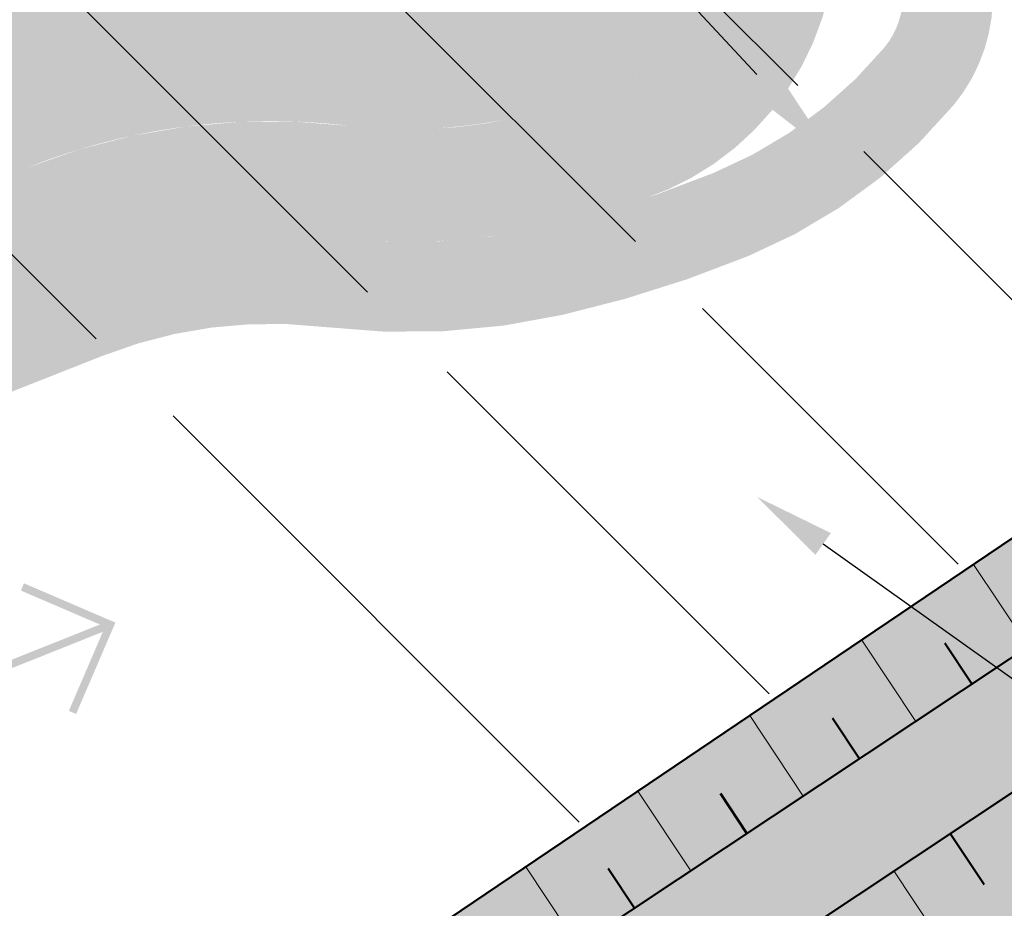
# Model space of a CAD drawing. Header units: metres. Extents: x -3 to 311477, y 0 to 754107.
# Tile 19 of 82: x 155184 to 155228, y 376390 to 376430. Entities that reach past the tile are written whole.
import ezdxf
from ezdxf import colors
from ezdxf.entities.mleader import LeaderData, LeaderLine
from ezdxf.enums import TextEntityAlignment as Align
from ezdxf.math import Vec2, Vec3

# ---------------------------------------------------------------- set-up
doc = ezdxf.new("R2010")
doc.units = ezdxf.units.M
doc.linetypes.add('ACAD_ISO05W100', pattern=[33, 24, -3, 0, -3, 0, -3])
doc.layers.add('Meest waarschijnlijk tracé', color=150, linetype='Continuous', lineweight=18, true_color=0x007fff)
doc.layers.add('Wandelpad', color=30, linetype='ACAD_ISO05W100', lineweight=13, true_color=0xff7f00)
for name, color, linetype, true_color in [('N-KLEUR_talud', 7, 'Continuous', 0xa57500), ('N-XX-GR-BEEK-BEGELEIDEND-BOS-G', 7, 'Continuous', 0x45a93d), ('Onderhoudspad hatch', 7, 'Continuous', 0x964b00)]:
    doc.layers.add(name, color=color, linetype=linetype, true_color=true_color)
for name, color, linetype, lineweight in [('N-WE-GW-TALUD-GD', 90, 'Continuous', 50), ('N-XX-GW-GROND_STEEN-WERK-A-2000', 7, 'Continuous', 18), ('N-XX-GW-TALUDARCERING-S', 90, 'Continuous', 25), ('N-XX-GW-TALUDARCERING_KORT-G', 90, 'Continuous', 50), ('N-XX-GW-TALUDARCERING_LANG-G', 90, 'Continuous', 18), ('X-XX-AL-TEKENBLAD_SCHAALBALK-S', 7, 'Continuous', 25), ('X-XX-AL-VERWIJZING-S @ 2', 7, 'Continuous', 25)]:
    doc.layers.add(name, color=color, linetype=linetype, lineweight=lineweight)
doc.styles.add('NLCS-ISO', font='NLCS-ISO.ttf')
pattern_1 = [(135, (0, 0), (-7.071067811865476, -7.071067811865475), [])]

# ---------------------------------------------------------------- blocks, each defined once
blk = doc.blocks.new('SAL-VERWIJZING_AANZICHT_BOVEN-SO')
at = {"linetype": 'Continuous', "const_width": 0.35, "flags": 128}
for points in [[(2.999999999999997, 7.000000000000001), (-3.613266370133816e-15, 10), (-3.000000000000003, 6.999999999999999)], [(-3.613266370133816e-15, 10), (0, 0)]]:
    blk.add_lwpolyline(points, dxfattribs=at)
at = {"lineweight": 50, "style": 'NLCS-ISO'}
blk.add_attdef('...', text='', height=5, dxfattribs=at).set_placement((-0.01520167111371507, -0.8965206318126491), align=Align.TOP_CENTER)
blk = doc.blocks.new('*U27')
at = {"layer": 'N-XX-GW-TALUDARCERING_KORT-G'}
for p, q in [((155226.2505220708, 376400.2259354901), (155225.0445974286, 376402.0410544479)), ((155221.2529470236, 376396.905657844), (155220.0595316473, 376398.7019482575)), ((155216.2553719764, 376393.5853801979), (155215.0744658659, 376395.362842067)), ((155211.2577969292, 376390.2651025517), (155210.0894000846, 376392.0237358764))]:
    blk.add_line(p, q, dxfattribs=at)
at = {"layer": 'N-XX-GW-TALUDARCERING_LANG-G'}
for p, q in [((155228.7493095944, 376401.8860743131), (155226.3249510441, 376405.5351407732)), ((155223.7517345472, 376398.565796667), (155221.3523945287, 376402.1772060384)), ((155218.7541595, 376395.2455190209), (155216.3798380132, 376398.8192713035)), ((155213.7565844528, 376391.9252413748), (155211.4072814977, 376395.4613365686)), ((155208.7590094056, 376388.6049637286), (155206.4347249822, 376392.1034018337))]:
    blk.add_line(p, q, dxfattribs=at)
blk = doc.blocks.new('*U28')
at = {"layer": 'N-XX-GW-TALUDARCERING_KORT-G'}
blk.add_line((155225.2851109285, 376393.5816264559), (155226.7882655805, 376391.3191264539), dxfattribs=at)
at = {"layer": 'N-XX-GW-TALUDARCERING_LANG-G'}
blk.add_line((155222.7863234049, 376391.9214876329), (155225.7946063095, 376387.3935170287), dxfattribs=at)

msp = doc.modelspace()

# ---------------------------------------------------------------- hatches: boundary and pattern name
at = {"layer": 'N-KLEUR_talud'}
h = msp.add_hatch(color=256, dxfattribs=at)
h.dxf.hatch_style = 1
edge = h.paths.add_edge_path()
edge.add_line((155678.8771100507, 377006.8022137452), (155680.0307593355, 377006.9643198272))
edge.add_arc((155680.1699082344, 377005.9740483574), 0.9999999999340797, 14.194605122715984, 97.99859969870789, ccw=False)
edge.add_line((155681.1393766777, 377006.2192644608), (155690.554282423, 376956.8090728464))
edge.add_line((155690.554282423, 376956.8090728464), (155696.311350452, 376886.1581083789))
edge.add_arc((155742.159387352, 376889.89408381), 46.00000000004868, 184.6585141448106, 256.605943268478)
edge.add_line((155731.5036255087, 376845.1452878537), (155739.7710216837, 376843.1766224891))
edge.add_arc((155738.1494927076, 376836.3670231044), 6.999999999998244, -19.176685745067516, 76.60594326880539, ccw=False)
edge.add_line((155744.761063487, 376834.0676467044), (155696.642994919, 376695.7101267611))
edge.add_arc((155692.65442192, 376696.7931907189), 4.133006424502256, 313.34904811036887, 344.80812501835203, ccw=False)
edge.add_line((155695.4914874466, 376693.7877288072), (155661.9274777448, 376660.807904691))
edge.add_arc((155451.1918649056, 376878.1575387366), 302.738107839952, 302.42176025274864, 314.1148366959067, ccw=False)
edge.add_arc((155623.3907087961, 376606.4980496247), 18.90251191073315, 121.53574325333, 135.922123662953)
edge.add_line((155609.8112395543, 376619.6473070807), (155601.3636035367, 376611.6669546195))
edge.add_arc((155618.3262962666, 376596.7791274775), 22.5694559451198, 138.7272013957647, 161.9893209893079)
edge.add_arc((155413.485087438, 376661.9305525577), 192.383681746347, 312.7432122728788, 342.39936066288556, ccw=False)
edge.add_line((155544.0585369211, 376520.643414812), (155492.3294542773, 376467.9552593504))
edge.add_arc((155096.6999878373, 376880.1992206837), 571.3735716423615, 308.5135574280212, 313.8218373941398, ccw=False)
edge.add_arc((155373.5493513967, 376530.5538468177), 125.4005444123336, 273.6379186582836, 309.0163028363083, ccw=False)
edge.add_arc((155370.2357413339, 376605.9787292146), 200.8891375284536, 242.1821668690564, 273.21613018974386, ccw=False)
edge.add_arc((155268.2279784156, 376414.7349594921), 15.88666606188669, 58.67035883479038, 129.0237074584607)
edge.add_line((155258.2250678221, 376427.0770799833), (155199.0966051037, 376387.1480177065))
edge.add_arc((155242.6912690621, 376334.3626160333), 68.4601588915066, 129.5527846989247, 162.229872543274)
edge.add_line((155177.4974371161, 376355.2565776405), (155153.4365502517, 376273.8441122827))
edge.add_arc((154965.6864591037, 376329.997300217), 195.967541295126, 301.7526252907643, 343.34887825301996, ccw=False)
edge.add_line((155068.8149433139, 376163.3605906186), (155066.5597224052, 376159.446050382))
edge.add_line((155066.5597224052, 376159.446050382), (155069.2360377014, 376155.2214618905))
edge.add_line((155069.2360377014, 376155.2214618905), (155074.1061068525, 376155.0084399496))
edge.add_arc((154959.0471248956, 376336.6301090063), 214.9999999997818, 302.3546309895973, 342.2544231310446)
edge.add_line((155163.8172812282, 376271.1000924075), (155184.8118277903, 376336.7044795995))
edge.add_arc((155327.6747275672, 376290.9858633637), 150.0000000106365, 150.3212814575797, 162.2544231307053, ccw=False)
edge.add_arc((155219.0727921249, 376352.8778630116), 25.00000000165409, 123.6672926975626, 150.3212814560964, ccw=False)
edge.add_line((155205.2135567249, 376373.6846310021), (155267.6507643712, 376415.2735966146))
edge.add_arc((155268.4823184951, 376414.0251905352), 1.49999999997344, 64.08793020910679, 123.66729269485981, ccw=False)
edge.add_arc((155369.6457991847, 376622.2515101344), 229.9999999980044, 244.0879302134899, 270.6835686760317)
edge.add_arc((155370.6002184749, 376542.2572030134), 149.9999994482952, 270.6835686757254, 308.9849282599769)
edge.add_arc((155213.3212327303, 376736.5850726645), 400.0000000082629, 308.9849283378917, 314.1073559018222)
edge.add_line((155491.7232276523, 376449.3702937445), (155552.1620250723, 376507.9546111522))
edge.add_arc((155360.7606535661, 376705.4147716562), 275.0000000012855, 314.107355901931, 337.0479878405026)
edge.add_arc((155615.3706423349, 376597.5908243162), 1.500000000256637, 134.8590385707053, 157.0479878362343, ccw=False)
edge.add_line((155614.31259485, 376598.6540907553), (155623.1547284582, 376607.4528234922))
edge.add_arc((155624.2127759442, 376606.3895570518), 1.50000000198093, 123.5967084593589, 134.859038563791, ccw=False)
edge.add_arc((155429.7124659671, 376899.1725473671), 349.9999999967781, 303.596708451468, 314.2512896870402)
edge.add_line((155673.9447700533, 376648.4723646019), (155707.6496021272, 376681.3076370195))
edge.add_arc((155691.948954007, 376697.4240773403), 22.50000000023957, 314.2512896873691, 339.9411792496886)
edge.add_line((155713.084126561, 376689.7069223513), (155765.2685410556, 376832.6257320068))
edge.add_arc((155776.3527648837, 376828.5785129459), 11.80000000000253, 85.23463052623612, 159.9411792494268, ccw=False)
edge.add_line((155777.3330561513, 376840.3377233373), (155814.3700082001, 376837.2501860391))
edge.add_line((155814.3700082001, 376837.2501860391), (155815.1336763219, 376842.1915230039))
edge.add_line((155815.1336763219, 376842.1915230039), (155775.4716642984, 376857.3909752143))
edge.add_line((155775.4716642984, 376857.3909752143), (155737.0020738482, 376866.3478288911))
edge.add_arc((155742.1724118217, 376888.7591564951), 22.99999999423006, 181.3286841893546, 257.0090408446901, ccw=False)
edge.add_arc((154973.3791759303, 376870.927710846), 746.0000000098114, 1.328684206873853, 6.728910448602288)
edge.add_line((155714.2404691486, 376958.3379174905), (155707.0028552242, 377019.6816462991))
edge.add_arc((155682.1750638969, 377016.7523498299), 25.0000000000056, 6.728910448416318, 97.96179206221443)
edge.add_line((155678.7122462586, 377041.5113662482), (155674.0907466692, 377040.8649992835))
edge.add_line((155674.0907466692, 377040.8649992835), (155678.8771100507, 377006.8022137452))
at = {"layer": 'N-XX-GR-BEEK-BEGELEIDEND-BOS-G'}
h = msp.add_hatch(color=256, dxfattribs=at)
h.dxf.hatch_style = 1
edge = h.paths.add_edge_path(flags=17)
edge.add_arc((154904.1109228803, 376102.1879825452), 9.597595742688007, 237.1099295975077, 297.3173460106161, ccw=False)
edge.add_arc((154908.3638393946, 376108.7644893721), 17.42943721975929, 215.6781270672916, 237.1099295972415, ccw=False)
edge.add_arc((154890.6254118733, 376096.0284016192), 4.407681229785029, 35.67812706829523, 88.3553815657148)
edge.add_arc((154890.2660216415, 376141.8758540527), 41.44443523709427, 258.3437979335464, 270.671746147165, ccw=False)
edge.add_arc((154880.1088322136, 376090.9112385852), 10.5270998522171, 80.2441988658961, 155.9837095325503)
edge.add_arc((154839.7063328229, 376110.1062751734), 34.20741559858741, 316.9733342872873, 334.158293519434, ccw=False)
edge.add_arc((154854.9109099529, 376095.9145421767), 13.40875095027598, 272.1255065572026, 316.9733342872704, ccw=False)
edge.add_arc((154855.5882867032, 376077.6633523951), 4.855004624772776, 92.12550655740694, 173.7369162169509)
edge.add_arc((154811.6053448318, 376082.4904323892), 39.39202778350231, 333.7976589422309, 353.7369162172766, ccw=False)
edge.add_arc((154819.0032733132, 376078.8498248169), 31.14682497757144, 323.22154768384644, 333.79765894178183, ccw=False)
edge.add_line((154843.950528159, 376060.201522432), (154908.5154376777, 376093.6607266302))
edge = h.paths.add_edge_path()
edge.add_arc((155051.3823263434, 376202.2835270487), 10.01038861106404, 230.0437084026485, 286.4384716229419, ccw=False)
edge.add_arc((155463.0389313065, 376693.6375070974), 651.0173262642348, 229.2027619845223, 230.043708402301, ccw=False)
edge.add_arc((154952.656633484, 376102.2962961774), 130.119356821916, 49.20276198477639, 54.97613268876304)
edge.add_arc((155018.9434774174, 376196.8798384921), 14.62047303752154, 54.97613268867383, 114.2540012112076)
edge.add_arc((155020.0857612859, 376194.3445351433), 17.40122392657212, 114.2540012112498, 151.6801925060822)
edge.add_arc((155009.907086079, 376199.8297269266), 5.838665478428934, 151.6801925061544, 220.3471388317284)
edge.add_arc((154999.3720344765, 376190.8804418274), 7.984395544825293, -38.00674009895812, 40.34713883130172, ccw=False)
edge.add_arc((154962.0932182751, 376220.0129079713), 55.29624100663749, 312.00238699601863, 321.9932599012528, ccw=False)
edge.add_arc((155037.6216808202, 376136.1370796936), 57.5740527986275, 132.0023869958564, 142.80662583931)
edge.add_arc((155022.8625683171, 376147.3371659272), 39.04641577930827, 142.8066258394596, 158.2889268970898)
edge.add_arc((155028.4183682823, 376145.1250007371), 45.02643150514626, 158.2889268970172, 167.9820113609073)
edge.add_arc((154964.8940323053, 376158.6483618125), 19.92141338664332, 324.60384196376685, 347.9820113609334, ccw=False)
edge.add_arc((154989.5148522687, 376141.15374043), 10.28200617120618, 144.603841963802, 193.5135074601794)
edge.add_line((154979.5175048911, 376138.7510968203), (155027.1040376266, 376157.3691786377))
edge.add_line((155027.1040376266, 376157.3691786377), (155054.2151214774, 376192.6823212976))
edge = h.paths.add_edge_path()
edge.add_line((155111.4569899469, 376234.6687796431), (155123.1372748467, 376253.2314753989))
edge.add_arc((155111.7257020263, 376262.246170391), 14.54265175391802, 314.91492457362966, 321.69264800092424, ccw=False)
edge.add_arc((155104.6311003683, 376269.3618721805), 24.59086476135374, 299.472293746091, 314.9149245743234, ccw=False)
edge.add_arc((155112.1908862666, 376255.9849069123), 9.225528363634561, 252.7926465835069, 299.47229374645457, ccw=False)
edge.add_arc((155107.87107713, 376242.0361959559), 5.376775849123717, 72.79264658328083, 150.9010366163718)
edge.add_arc((155031.5756144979, 376284.4998977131), 81.93968070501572, 323.4572282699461, 330.9010366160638, ccw=False)
edge.add_arc((155087.5070262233, 376243.0481795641), 12.32238576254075, 267.5812292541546, 323.4572282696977, ccw=False)
edge.add_arc((155086.8016648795, 376226.3495250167), 4.391159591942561, 87.58122925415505, 143.8631932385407)
edge.add_arc((155093.9539161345, 376221.1269726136), 13.24721693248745, 143.8631932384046, 176.7993242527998)
edge.add_arc((155092.9241623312, 376221.1845569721), 12.21585431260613, 176.7993242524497, 216.1199074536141)
edge.add_arc((155061.5145169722, 376198.2635289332), 26.66780996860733, 12.370874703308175, 36.11990745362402, ccw=False)
edge.add_arc((155081.0079562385, 376202.5390525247), 6.710999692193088, -35.563268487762, 12.370874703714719, ccw=False)
edge.add_line((155086.4671785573, 376198.6359244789), (155099.2283936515, 376216.4626223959))
edge.add_line((155099.2283936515, 376216.4626223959), (155111.4569899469, 376234.6687796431))
edge = h.paths.add_edge_path()
edge.add_arc((155293.5941444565, 376492.4331864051), 4.861909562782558, 341.6479676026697, 404.5563958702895)
edge.add_arc((155287.0783221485, 376486.0174865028), 14.00615067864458, 44.55639587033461, 72.73906829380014)
edge.add_arc((155302.5070353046, 376535.6726084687), 37.99073698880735, 234.1685740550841, 252.7390682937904, ccw=False)
edge.add_arc((155279.2186539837, 376503.4197728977), 1.791094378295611, 54.16857405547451, 182.5780344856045)
edge.add_arc((155271.0221197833, 376503.0507191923), 6.413744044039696, -100.25193394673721, 2.5780344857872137, ccw=False)
edge.add_arc((155268.7430830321, 376490.4499098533), 6.391505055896, 79.74806605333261, 114.9446813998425)
edge.add_arc((155229.1828549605, 376575.5013872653), 87.41022976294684, 286.6660592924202, 294.944681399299, ccw=False)
edge.add_arc((155261.6137587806, 376467.1704449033), 25.67096494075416, 106.6660592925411, 153.0082858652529)
edge.add_arc((156213.5553467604, 375982.3053724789), 1093.981278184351, 153.0082858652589, 153.823773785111)
edge.add_arc((156045.4547934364, 376064.9344786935), 906.6703996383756, 153.8237737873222, 153.8630829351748)
edge.add_line((155231.4969494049, 376464.3388373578), (155236.0809737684, 376464.6841029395))
edge.add_line((155236.0809737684, 376464.6841029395), (155240.6737978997, 376464.8802003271))
edge.add_line((155240.6737978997, 376464.8802003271), (155245.270569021, 376464.9269223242))
edge.add_line((155245.270569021, 376464.9269223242), (155249.8664301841, 376464.8242195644))
edge.add_line((155249.8664301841, 376464.8242195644), (155254.4565254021, 376464.5722005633))
edge.add_line((155254.4565254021, 376464.5722005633), (155259.0360047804, 376464.1711316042))
edge.add_line((155259.0360047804, 376464.1711316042), (155263.6000296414, 376463.6214364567))
edge.add_line((155263.6000296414, 376463.6214364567), (155268.1437776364, 376462.9236959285))
edge.add_line((155268.1437776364, 376462.9236959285), (155272.6624478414, 376462.0786472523))
edge.add_line((155272.6624478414, 376462.0786472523), (155277.1512658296, 376461.0871833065))
edge.add_line((155277.1512658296, 376461.0871833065), (155281.605488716, 376459.9503516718))
edge.add_line((155281.605488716, 376459.9503516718), (155286.0204101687, 376458.6693535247))
edge.add_arc((155294.5421812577, 376459.9125171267), 8.611970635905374, 181.1674268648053, 188.2998133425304, ccw=False)
edge.add_arc((155303.2339477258, 376460.0896402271), 17.30554164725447, 145.0326663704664, 181.1674268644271, ccw=False)
edge.add_arc((155250.4987966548, 376496.9704010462), 47.04651097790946, 325.0326663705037, 339.823565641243)
edge.add_arc((154977.4176470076, 376597.3171976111), 337.9808573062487, 339.8235656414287, 341.6479676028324)
edge = h.paths.add_edge_path(flags=17)
edge.add_line((155568.0746086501, 376575.2736937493), (155554.3290078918, 376584.2874904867))
edge.add_arc((155558.4985977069, 376595.0829531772), 11.57270469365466, 228.1301586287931, 248.881674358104, ccw=False)
edge.add_arc((155542.8040513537, 376576.7659020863), 12.55405392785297, 50.58811952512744, 209.5996564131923)
edge.add_arc((155516.7828623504, 376561.6086890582), 17.5610506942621, 1.6241998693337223, 30.66447380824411, ccw=False)
edge.add_line((155534.3368575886, 376562.1064366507), (155550.9186548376, 376551.2125865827))
edge.add_line((155550.9186548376, 376551.2125865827), (155568.0746086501, 376575.2736937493))
edge = h.paths.add_edge_path()
edge.add_line((155747.7007093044, 377246.6623197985), (155745.9878774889, 377239.4292432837))
edge.add_arc((155716.814357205, 377248.5053262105), 30.55273419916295, 305.9069966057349, 342.71872256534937, ccw=False)
edge.add_arc((155681.8039779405, 377304.5655077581), 96.59820540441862, 295.87758835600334, 303.2248522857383, ccw=False)
edge.add_arc((155728.0785954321, 377207.763361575), 10.71165414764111, 112.587851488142, 139.8735109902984)
edge.add_arc((155727.0662832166, 377208.6166078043), 9.387718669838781, 139.8735109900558, 203.1734579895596)
edge.add_arc((155713.6207024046, 377202.8611958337), 5.237889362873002, -67.39223356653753, 23.173457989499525, ccw=False)
edge.add_arc((155706.2837996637, 377218.40570792), 22.42257391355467, 272.3254749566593, 294.646007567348, ccw=False)
edge.add_arc((155706.9048528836, 377189.4167188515), 6.591209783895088, 87.48902117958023, 238.8635105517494)
edge.add_arc((155699.3656736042, 377177.54067955), 7.478811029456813, -118.37699607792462, 56.47083777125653, ccw=False)
edge.add_line((155695.8112116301, 377170.960526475), (155712.1692229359, 377160.6611481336))
edge.add_line((155712.1692229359, 377160.6611481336), (155734.398, 377191.887))
edge.add_arc((155602.3882165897, 377261.3662368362), 149.1775695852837, 332.2413222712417, 353.6750322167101)
edge.add_line((155750.6577485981, 377244.9317260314), (155747.7007093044, 377246.6623197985))
edge = h.paths.add_edge_path()
edge.add_arc((155009.9070860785, 376199.8297269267), 14.83866547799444, 166.583706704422, 193.1943192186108)
edge.add_arc((154983.2901195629, 376193.5895567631), 12.50000000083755, -46.62012388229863, 13.194324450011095, ccw=False)
edge.add_arc((155037.6216816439, 376136.1370804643), 66.57405280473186, 133.4046889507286, 142.8134930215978)
edge.add_arc((155022.8625683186, 376147.3371659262), 48.04641578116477, 142.8161398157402, 158.2889268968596)
edge.add_arc((155028.4183682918, 376145.1250007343), 54.02643151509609, 158.2889268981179, 167.9820113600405)
edge.add_arc((154964.894032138, 376158.6483610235), 10.92141338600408, 324.59370063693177, 347.98201559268, ccw=False)
edge.add_arc((154989.5202787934, 376141.1505204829), 19.28829477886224, 144.6111262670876, 154.0026220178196)
edge.add_arc((154989.5148481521, 376141.1537408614), 19.28200206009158, 154.0041496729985, 180.6887084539)
edge.add_arc((154962.7347808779, 376140.8318229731), 7.499999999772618, -60.09601325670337, 0.688707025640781, ccw=False)
edge.add_arc((154962.162003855, 376140.5309387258), 7.55245528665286, 221.6828016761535, 304.8147718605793, ccw=False)
edge.add_arc((154973.1415763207, 376152.8916996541), 24.04996405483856, 219.3959877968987, 226.2857145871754, ccw=False)
edge.add_arc((154941.4215169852, 376126.8402688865), 16.99682886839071, 39.39598779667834, 61.614904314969)
edge.add_arc((154941.421516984, 376126.8402688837), 16.9968288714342, 61.61490431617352, 84.84837112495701)
edge.add_arc((154935.248805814, 376058.373188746), 85.74159904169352, 84.84837421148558, 88.52364324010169)
edge.add_arc((154937.0750176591, 376129.1259091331), 14.96531452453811, 88.53398706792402, 134.8381097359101)
edge.add_arc((154914.6326824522, 376151.6839702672), 16.85487701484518, 293.13421389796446, 314.86556924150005, ccw=False)
edge.add_arc((154926.1382990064, 376124.7646351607), 12.42019495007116, 113.1534859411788, 176.8240908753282)
edge.add_arc((154926.1383062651, 376124.764636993), 12.42020209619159, 176.8241011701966, 199.4289745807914)
edge.add_arc((154896.3332656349, 376114.4157729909), 19.13062959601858, -14.007493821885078, 18.965502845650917, ccw=False)
edge.add_arc((154907.6180477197, 376111.6005930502), 7.499999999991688, 296.0576997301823, 345.9925061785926, ccw=False)
edge.add_arc((155818.6769811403, 374248.4174695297), 2066.500899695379, 116.0576997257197, 116.1196364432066)
edge.add_arc((154905.6044801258, 376110.6146502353), 7.499999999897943, 224.2387843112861, 296.11963643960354, ccw=False)
edge.add_arc((154890.625411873, 376096.0284016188), 13.40768123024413, 44.23878431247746, 79.4947672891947)
edge.add_arc((154890.6254127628, 376096.0284014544), 13.40768122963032, 79.49477115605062, 91.5112015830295)
edge.add_arc((154890.2660198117, 376141.8758540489), 32.44443523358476, 258.1361618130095, 270.0102433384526, ccw=False)
edge.add_arc((154880.108831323, 376090.9112387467), 19.52709985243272, 79.71324149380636, 155.4677077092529)
edge.add_arc((154839.7063361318, 376110.1062819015), 25.20741558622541, 328.89535224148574, 333.9062163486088, ccw=False)
edge.add_arc((154850.5852595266, 376103.5391323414), 12.49999999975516, 280.9429887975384, 328.9085379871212, ccw=False)
edge.add_arc((154855.5882867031, 376077.6633523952), 13.85500462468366, 100.9429887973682, 173.7369162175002)
edge.add_arc((154811.6053448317, 376082.4904323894), 30.39202778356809, 333.79765894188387, 353.73691621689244, ccw=False)
edge.add_arc((154819.0032730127, 376078.84982421), 22.14682497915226, 307.02976146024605, 333.7976606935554, ccw=False)
edge.add_arc((154851.3603678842, 376035.968232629), 31.57293412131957, 127.0421649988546, 156.2503468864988)
edge.add_arc((154835.7874851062, 376042.8203525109), 14.55922715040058, 156.2503468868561, 188.4378475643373)
edge.add_arc((154835.7874850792, 376042.8203525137), 14.55922712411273, 188.437847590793, 193.6553873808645)
edge.add_arc((154812.4083344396, 376037.1404119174), 9.499999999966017, -50.12871973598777, 13.65538737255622, ccw=False)
edge.add_line((154818.4984520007, 376029.8492893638), (154786.421, 376062.803))
edge.add_line((154786.421, 376062.803), (154794.895, 376066.295))
edge.add_line((154794.895, 376066.295), (154873.073, 376132.217))
edge.add_line((154873.073, 376132.217), (154887.98, 376142.155))
edge.add_line((154887.98, 376142.155), (154912.162, 376155.074))
edge.add_line((154912.162, 376155.074), (154938.994, 376171.968))
edge.add_line((154938.994, 376171.968), (154995.473368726, 376203.2726612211))
edge = h.paths.add_edge_path()
edge.add_arc((155121.8674524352, 376352.4317962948), 21.73201315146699, 195.6669953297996, 210.3761613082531)
edge.add_arc((155243.8356767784, 376423.9219287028), 163.1077068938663, 210.3761606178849, 213.8776521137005)
edge.add_arc((155071.4484493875, 376308.1756554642), 44.53274192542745, 18.71543681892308, 33.88239292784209, ccw=False)
edge.add_arc((155132.0075295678, 376328.6919602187), 19.40723737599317, 198.7154368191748, 221.722444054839)
edge.add_arc((155108.1926844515, 376307.4569667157), 12.50000000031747, -16.332214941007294, 41.72244542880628, ccw=False)
edge.add_arc((154262.3872962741, 376647.1673185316), 923.9189452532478, 337.94326609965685, 338.19254253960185, ccw=False)
edge.add_arc((155173.6088960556, 376277.9599023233), 59.25902444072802, 157.9432662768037, 170.1815617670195)
edge.add_arc((155152.8031853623, 376281.5616111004), 38.14386633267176, 170.1831054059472, 194.163429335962)
edge.add_arc((155067.9975743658, 376260.1600922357), 49.3205073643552, 13.26736125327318, 14.163414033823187, ccw=False)
edge.add_arc((155067.9976018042, 376260.1600817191), 49.32048307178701, 2.773318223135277, 13.267380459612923, ccw=False)
edge.add_arc((155111.7251508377, 376262.2465145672), 5.543288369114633, -43.551377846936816, 3.1015143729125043, ccw=False)
edge.add_arc((155110.4674272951, 376263.7583571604), 7.500000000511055, 263.18403424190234, 314.69784341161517, ccw=False)
edge.add_arc((155107.8707905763, 376242.0307083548), 14.38225867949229, 83.18549526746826, 98.48663353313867)
edge.add_arc((155107.8506922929, 376242.0658305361), 14.34456252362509, 98.4279382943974, 150.972559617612)
edge.add_arc((155032.3068436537, 376284.0282689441), 72.07140564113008, 323.4123290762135, 330.94441371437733, ccw=False)
edge.add_arc((155087.5070262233, 376243.0481795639), 3.322385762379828, 267.58122925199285, 323.4572283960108, ccw=False)
edge.add_arc((155086.8016648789, 376226.3495250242), 13.3911595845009, 87.58122925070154, 98.83828671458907)
edge.add_arc((155086.8016645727, 376226.3495249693), 13.39115959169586, 98.83828538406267, 143.8467528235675)
edge.add_arc((155093.9539162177, 376221.1269727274), 22.24721693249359, 143.8532982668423, 176.8209180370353)
edge.add_arc((155092.9241622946, 376221.1845569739), 21.21585427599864, 176.8219674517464, 179.4894406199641)
edge.add_arc((155092.924162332, 376221.1845569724), 21.21585431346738, 179.4894406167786, 199.0289068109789)
edge.add_arc((155065.7775088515, 376211.8218920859), 7.500000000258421, -83.1771017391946, 19.028906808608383, ccw=False)
edge.add_arc((155076.448893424, 376122.6321626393), 82.32586647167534, 96.82289825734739, 100.1733303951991)
edge.add_arc((155075.9004247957, 376119.1842216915), 85.63043145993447, 99.40460989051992, 104.2629664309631)
edge.add_arc((155052.9556354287, 376209.4439242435), 7.499999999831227, 229.7439891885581, 284.26296643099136, ccw=False)
edge.add_arc((155504.3593100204, 376742.5357959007), 706.0357693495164, 229.1826711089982, 229.7432411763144, ccw=False)
edge.add_arc((154952.6566340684, 376102.2962957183), 139.1193567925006, 49.58014542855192, 54.97695449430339)
edge.add_arc((155018.943477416, 376196.8798384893), 23.62047304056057, 54.98097114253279, 75.11153259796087)
edge.add_line((155025.0124809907, 376219.7073206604), (155035.392, 376226.627))
edge.add_line((155035.392, 376226.627), (155045.33, 376234.577))
edge.add_line((155045.33, 376234.577), (155056.924, 376245.177))
edge.add_line((155056.924, 376245.177), (155063.88, 376256.772))
edge.add_line((155063.88, 376256.772), (155070.837, 376267.703))
edge.add_line((155070.837, 376267.703), (155077.793, 376278.966))
edge.add_line((155077.793, 376278.966), (155100.9428386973, 376346.5631562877))
edge = h.paths.add_edge_path()
edge.add_arc((155133.2909895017, 376402.0375514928), 14.97447687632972, 135.2879483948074, 143.2732387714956)
edge.add_arc((155205.5032002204, 376348.1597429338), 105.071211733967, 143.273238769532, 148.1608218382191)
edge.add_arc((155159.7039768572, 376376.5998389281), 51.16010044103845, 148.1608216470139, 170.6149658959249)
edge.add_arc((155062.9631333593, 376392.5857496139), 46.89264125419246, 349.46593814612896, 350.61915086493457, ccw=False)
edge.add_line((155109.0654646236, 376384.0128355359), (155107.754, 376386.098))
edge.add_line((155107.754, 376386.098), (155099.499, 376400.988))
edge.add_line((155099.499, 376400.988), (155099.106, 376402.526))
edge.add_line((155099.106, 376402.526), (155099.332, 376403.808))
edge.add_line((155099.332, 376403.808), (155112.844, 376412.542))
edge.add_line((155112.844, 376412.542), (155122.6493549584, 376412.5727578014))
edge = h.paths.add_edge_path()
edge.add_arc((155258.4154583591, 376471.1405226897), 30.09813336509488, 140.7254622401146, 157.1592805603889)
edge.add_arc((156213.5553469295, 375982.3053723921), 1102.981278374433, 153.0130970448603, 153.8237737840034)
edge.add_arc((156045.4547935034, 376064.9344786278), 915.67039972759, 153.8237737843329, 155.0250014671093)
edge.add_arc((155233.6023177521, 376443.0763028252), 20.072453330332, 155.0249986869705, 190.1050608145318)
edge.add_arc((155233.6023890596, 376443.0763261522), 20.07252762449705, 190.1050906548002, 200.0539682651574)
edge.add_arc((155207.7015829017, 376433.6215643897), 7.500000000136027, -71.69078008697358, 20.053977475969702, ccw=False)
edge.add_arc((155200.3276157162, 376453.7836598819), 28.96556159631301, 273.2060033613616, 289.6283768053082, ccw=False)
edge.add_arc((155201.2253218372, 376446.7864976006), 21.934958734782, 263.0974405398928, 271.8868485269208, ccw=False)
edge.add_arc((155195.0839892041, 376396.0225340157), 29.19913925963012, 83.10539402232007, 111.6579829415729)
edge.add_arc((154632.3037629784, 377813.2511579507), 1495.680710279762, 290.95026219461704, 291.6579829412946, ccw=False)
edge.add_arc((155147.6878811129, 376467.1380655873), 54.27818264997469, 276.91766876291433, 290.950261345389, ccw=False)
edge.add_arc((155151.9758809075, 376431.7771816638), 18.65825788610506, 246.7114276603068, 276.92438134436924, ccw=False)
edge.add_arc((155133.071011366, 376387.8437605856), 29.16997223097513, 66.72128549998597, 89.1165456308)
edge.add_arc((155133.2909895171, 376402.0375527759), 14.97447559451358, 89.12076952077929, 89.80739125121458)
edge.add_line((155133.3413284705, 376417.0119437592), (155144.863, 376431.143))
edge.add_line((155144.863, 376431.143), (155221.403, 376483.867))
edge.add_line((155221.403, 376483.867), (155235.1158429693, 376490.1937521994))
edge = h.paths.add_edge_path()
edge.add_arc((155577.2971492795, 376627.4605945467), 29.56339117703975, 150.5663207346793, 201.4415971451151, ccw=False)
edge.add_arc((155567.0446639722, 376633.3157578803), 17.75703010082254, 93.85637633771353, 150.7637137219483, ccw=False)
edge.add_arc((155565.5669097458, 376663.2140897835), 12.18480606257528, 271.3331723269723, 356.7449891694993)
edge.add_arc((155599.769169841, 376661.4861404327), 22.06145469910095, 131.4073873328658, 177.3081691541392, ccw=False)
edge.add_line((155585.1775345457, 376678.0328006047), (155601.71285844, 376692.0263601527))
edge.add_arc((155579.8565916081, 376725.0447658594), 39.59686244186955, 303.5022453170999, 357.7135944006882)
edge.add_line((155619.42193055, 376723.4650602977), (155619.668277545, 376794.947686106))
edge.add_arc((155691.4904170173, 376800.3411486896), 72.0243650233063, 162.0291739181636, 184.2945493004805, ccw=False)
edge.add_line((155622.979851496, 376822.5630200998), (155619.424, 376811.97))
edge.add_line((155619.424, 376811.97), (155615.284, 376795.317))
edge.add_line((155615.284, 376795.317), (155617.158, 376784.962))
edge.add_line((155617.158, 376784.962), (155615.332, 376714.971))
edge.add_line((155615.332, 376714.971), (155610.699, 376702.131))
edge.add_line((155610.699, 376702.131), (155600.117, 376691.544))
edge.add_line((155600.117, 376691.544), (155568.457, 376667.467))
edge.add_line((155568.457, 376667.467), (155555.601, 376654.303))
edge.add_line((155555.601, 376654.303), (155543.969, 376639.529))
edge.add_line((155543.969, 376639.529), (155535.579, 376623.832))
edge.add_line((155535.579, 376623.832), (155521.867, 376597.313))
edge.add_line((155521.867, 376597.313), (155514.979, 376588.432))
edge.add_line((155514.979, 376588.432), (155431.142, 376504.817))
edge.add_line((155431.142, 376504.817), (155415.705, 376492.02))
edge.add_line((155415.705, 376492.02), (155408.322, 376488.153))
edge.add_line((155408.322, 376488.153), (155399.351, 376484.7))
edge.add_line((155399.351, 376484.7), (155390.322, 376481.698))
edge.add_line((155390.322, 376481.698), (155375.956, 376477.783))
edge.add_line((155375.956, 376477.783), (155364.744, 376476.34))
edge.add_line((155364.744, 376476.34), (155357.844, 376475.947))
edge.add_line((155357.844, 376475.947), (155350.296, 376476.333))
edge.add_line((155350.296, 376476.333), (155334.73, 376478.799))
edge.add_line((155334.73, 376478.799), (155324.243, 376480.901))
edge.add_line((155324.243, 376480.901), (155306.8604567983, 376488.4135479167))
edge.add_arc((155293.59414429, 376492.4331864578), 13.86190973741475, 341.64796760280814, 343.1434056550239, ccw=False)
edge.add_arc((154977.4176468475, 376597.3171976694), 346.9808574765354, 339.8235656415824, 341.6479676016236, ccw=False)
edge.add_arc((155250.4987966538, 376496.9704010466), 56.04651097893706, 332.775435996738, 339.8235656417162, ccw=False)
edge.add_arc((155250.498796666, 376496.9704010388), 56.04651096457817, 328.0112306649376, 332.775435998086, ccw=False)
edge.add_arc((155304.3958938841, 376463.3064445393), 7.499999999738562, 148.0112306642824, 243.8413896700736)
edge.add_arc((155324.9460090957, 376505.1460623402), 54.1139555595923, 243.8413896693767, 247.3447346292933)
edge.add_arc((155286.9665636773, 376414.153786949), 44.48641185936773, 64.55356766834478, 67.34473462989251, ccw=False)
edge.add_arc((155286.9665636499, 376414.1537868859), 44.48641192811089, 56.583100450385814, 64.55356767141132, ccw=False)
edge.add_arc((155318.3505168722, 376461.719516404), 12.50000000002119, 236.5831004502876, 285.4918611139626)
edge.add_arc((155306.5349431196, 376504.325085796), 56.71359878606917, 285.4982096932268, 291.7809441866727)
edge.add_arc((155340.8911862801, 376404.7077766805), 48.80321577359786, 85.33549532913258, 105.82928429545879, ccw=False)
edge.add_arc((155345.3709470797, 376461.6302367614), 8.296636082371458, 266.4686312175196, 296.4054660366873)
edge.add_arc((155368.6170782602, 376416.3763591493), 42.57958937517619, 93.35527035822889, 117.3414025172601, ccw=False)
edge.add_arc((155368.5160040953, 376429.9530887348), 29.02850718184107, 60.74189187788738, 94.7246192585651, ccw=False)
edge.add_arc((155352.1170903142, 376400.5673506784), 62.68032079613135, 46.20990969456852, 60.79241502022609, ccw=False)
edge.add_arc((155404.849063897, 376455.1621219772), 13.22512462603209, 224.9726226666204, 275.2739020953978)
edge.add_arc((155400.365411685, 376503.7349640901), 62.00446582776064, 275.2739020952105, 307.3593679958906)
edge.add_arc((155430.9267580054, 376463.7035785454), 11.64071182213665, 307.359367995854, 381.4354375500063)
edge.add_arc((155466.9152331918, 376477.8329914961), 27.02206946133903, 106.77848185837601, 201.4354375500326, ccw=False)
edge.add_arc((155333.6337945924, 376919.8823447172), 434.6830015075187, 286.7784818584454, 288.3472181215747)
edge.add_arc((155466.5263568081, 376519.1604290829), 12.49999999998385, 288.3472181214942, 357.7642274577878)
edge.add_arc((155518.4271458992, 376517.1341490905), 39.44032844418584, 153.0061245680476, 177.7642274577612, ccw=False)
edge.add_arc((155512.0681433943, 376521.5273159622), 31.79669925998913, 91.37750289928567, 154.8592619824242, ccw=False)
edge.add_arc((155512.0681437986, 376521.5273159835), 31.79669924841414, 83.25663790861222, 91.3775036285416, ccw=False)
edge.add_arc((155516.7828720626, 376561.6086888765), 8.561042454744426, 263.4195147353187, 389.3875074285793)
edge.add_arc((155542.8040574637, 376576.7658958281), 21.55405610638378, 58.736572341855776, 210.5514582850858, ccw=False)
edge.add_arc((155556.5849115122, 376599.4640445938), 4.999999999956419, 238.7365723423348, 385.338380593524)
edge.add_arc((155553.6531093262, 376598.0694373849), 8.246594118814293, 25.37823697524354, 50.60298396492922)
edge.add_arc((155576.6341762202, 376627.1797205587), 28.84363412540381, 201.4036894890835, 232.0274225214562, ccw=False)
at = {"layer": 'N-XX-GW-GROND_STEEN-WERK-A-2000'}
h = msp.add_hatch(dxfattribs=at)
h.set_pattern_fill('AGW-WERK_ONTGRAVEN', color=256, scale=2, pattern_type=2)
h.set_pattern_definition(pattern_1)
edge = h.paths.add_edge_path()
edge.add_arc((155270.136830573, 376445.0564670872), 49.16199093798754, 138.0566119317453, 154.5281241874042, ccw=False)
edge.add_arc((155329.9354899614, 376391.3204039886), 129.5575389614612, 128.9173167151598, 138.0566119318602, ccw=False)
edge.add_arc((155270.7828667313, 376464.583733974), 35.39518790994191, 103.47590012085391, 128.9173167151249, ccw=False)
edge.add_arc((155257.7244206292, 376519.0770424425), 20.64090476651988, 283.4759001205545, 297.1251713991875)
edge.add_line((155267.1353512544, 376500.7063773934), (155255.124, 376499.425))
edge.add_line((155255.124, 376499.425), (155221.403, 376483.867))
edge.add_line((155221.403, 376483.867), (155197.4659503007, 376467.3781443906))
edge.add_line((155197.4659503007, 376467.3781443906), (155144.863, 376431.143))
edge.add_line((155144.863, 376431.143), (155129.74, 376412.595))
edge.add_line((155129.74, 376412.595), (155144.5445215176, 376411.5691891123))
edge.add_arc((155144.6865919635, 376385.3489738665), 26.22060013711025, 81.52941179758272, 90.31044586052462, ccw=False)
edge.add_arc((155158.1234888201, 376475.5741522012), 64.99964434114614, 261.5294117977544, 284.1896642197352)
edge.add_arc((155237.1595046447, 376162.9897574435), 257.4219672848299, 96.76671926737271, 104.18966421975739, ccw=False)
edge.add_arc((155205.0618160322, 376433.5054476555), 14.99132215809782, 276.7667192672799, 325.4779037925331)
edge.add_arc((155201.0479447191, 376436.2663847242), 19.86307096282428, 325.4779037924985, 349.1889035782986)
edge.add_arc((155201.0479447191, 376436.2663847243), 19.86307096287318, 349.1889035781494, 365.5035821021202)
edge.add_arc((155273.8615130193, 376443.2821284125), 53.28770748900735, 154.5281241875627, 185.5035821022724, ccw=False)
h = msp.add_hatch(dxfattribs=at)
h.set_pattern_fill('AGW-WERK_ONTGRAVEN', color=256, scale=2, pattern_type=2)
h.set_pattern_definition(pattern_1)
edge = h.paths.add_edge_path()
edge.add_line((155233.419224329, 376410.8257469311), (155234.1131731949, 376411.2694967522))
edge.add_line((155234.1131731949, 376411.2694967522), (155236.2878303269, 376412.6600944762))
edge.add_line((155236.2878303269, 376412.6600944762), (155236.4442127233, 376412.7620343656))
edge.add_line((155236.4442127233, 376412.7620343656), (155237.4789831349, 376413.4464437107))
edge.add_line((155237.4789831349, 376413.4464437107), (155239.4622104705, 376414.7622483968))
edge.add_line((155239.4622104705, 376414.7622483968), (155242.4171366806, 376416.6918121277))
edge.add_line((155242.4171366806, 376416.6918121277), (155224.6110801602, 376445.1986285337))
edge.add_arc((155273.8615130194, 376443.2821284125), 49.28770748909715, 177.7715527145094, 185.5035821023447)
edge.add_arc((155201.0479447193, 376436.2663847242), 23.8630709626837, -19.932866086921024, 5.503582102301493, ccw=False)
edge.add_arc((155201.0479447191, 376436.2663847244), 23.8630709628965, 325.47790379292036, 340.06713391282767, ccw=False)
edge.add_arc((155205.0618160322, 376433.5054476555), 18.99132215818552, 276.7667192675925, 325.4779037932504, ccw=False)
edge.add_arc((155237.1595046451, 376162.9897574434), 253.4219672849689, 96.76671926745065, 100.6182584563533)
edge.add_line((155190.4628139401, 376412.0722991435), (155203.7658496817, 376390.7746470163))
edge.add_line((155203.7658496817, 376390.7746470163), (155206.5971724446, 376392.6153031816))
edge.add_line((155206.5971724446, 376392.6153031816), (155209.5662083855, 376394.600935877))
edge.add_line((155209.5662083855, 376394.600935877), (155211.6748079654, 376396.0323217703))
edge.add_line((155211.6748079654, 376396.0323217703), (155212.5488969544, 376396.6274435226))
edge.add_line((155212.5488969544, 376396.6274435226), (155212.6089958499, 376396.6680329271))
edge.add_line((155212.6089958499, 376396.6680329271), (155213.8630123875, 376397.5181149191))
edge.add_line((155213.8630123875, 376397.5181149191), (155215.5401138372, 376398.6411476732))
edge.add_line((155215.5401138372, 376398.6411476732), (155216.651094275, 376399.39838625))
edge.add_line((155216.651094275, 376399.39838625), (155218.5290946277, 376400.658208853))
edge.add_line((155218.5290946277, 376400.658208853), (155220.8997016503, 376402.2597705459))
edge.add_line((155220.8997016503, 376402.2597705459), (155221.3425342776, 376402.5585616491))
edge.add_line((155221.3425342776, 376402.5585616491), (155221.7103958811, 376402.8114893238))
edge.add_line((155221.7103958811, 376402.8114893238), (155224.4707774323, 376404.746796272))
edge.add_line((155224.4707774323, 376404.746796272), (155226.5731224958, 376406.1763712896))
edge.add_line((155226.5731224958, 376406.1763712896), (155227.4539331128, 376406.7726026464))
edge.add_line((155227.4539331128, 376406.7726026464), (155228.7712446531, 376407.6752913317))
edge.add_line((155228.7712446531, 376407.6752913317), (155229.1375181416, 376407.9309104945))
edge.add_line((155229.1375181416, 376407.9309104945), (155230.4201639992, 376408.8238180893))
edge.add_line((155230.4201639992, 376408.8238180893), (155231.5278339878, 376409.574825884))
edge.add_line((155231.5278339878, 376409.574825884), (155233.419224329, 376410.8257469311))

# ---------------------------------------------------------------- linework, layer by layer
at = {"layer": 'Meest waarschijnlijk tracé', "linetype": 'Continuous', "const_width": 4}
msp.add_lwpolyline([(155223.7917801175, 376434.4367215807, -0.3696374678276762), (155223.8922961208, 376427.2032860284, -0.1221860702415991), (155215.5469069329, 376421.0749393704, -0.04201717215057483), (155207.6037563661, 376418.5633259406, -0.08587493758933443), (155197.750161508, 376418.0609847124, 0.1252478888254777), (155186.8910574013, 376416.654491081, -0.003088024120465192), (155169.5983470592, 376409.9109116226, -0.06132076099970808), (155155.064675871, 376406.3055200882, -0.1325258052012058), (155141.8340459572, 376408.2083596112, 0.0980272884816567), (155133.4145647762, 376410.0110708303, 0.2408225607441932), (155126.8994748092, 376406.8062852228, 0.0213293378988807), (155122.1885510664, 376399.8959179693, 0.09829819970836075), (155116.1347172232, 376383.7994278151, -0.06233608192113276), (155112.3291359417, 376370.9659769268, 0.05460011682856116), (155107.4135134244, 376355.2806308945, 0.1832010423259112), (155109.1577891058, 376344.9821876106, 0.01528376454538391), (155114.2319556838, 376336.9018643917, -0.0662587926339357), (155120.2563389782, 376324.7108725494, 0.1787958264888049), (155125.6663931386, 376318.0275554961, -0.3671854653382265), (155129.2075015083, 376307.7077267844, -0.002926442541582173), (155125.1745806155, 376297.5844462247, 0.05343824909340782), (155122.1157395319, 376286.8739626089, 0.1050365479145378), (155122.6060387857, 376273.9410633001, -0.04992358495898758)], format="xyb", dxfattribs=at)
at = {"layer": 'N-WE-GW-TALUD-GD'}
for points in [[(155069.2360377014, 376155.2214618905, 0.1852930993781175), (155161.4075348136, 376274.1691660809), (155185.2261415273, 376353.1754524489, -0.1746356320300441), (155205.4289661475, 376380.3896457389), (155264.3508302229, 376419.5360209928, -0.2707462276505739), (155271.9059304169, 376419.9716905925, 0.1325685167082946), (155381.5398526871, 376396.877538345, 0.1570889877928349), (155458.7937990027, 376426.6300476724, 0.02452900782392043), (155498.6773218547, 376462.2004561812), (155551.5015684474, 376514.1808080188, 0.1080314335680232), (155607.529004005, 376600.0294968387, -0.1025456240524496), (155609.7104531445, 376603.452639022), (155618.1336532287, 376612.1090014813, -0.05416967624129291), (155619.7987680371, 376613.4855646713, 0.04831101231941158), (155670.804543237, 376654.658511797), (155703.0038203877, 376686.2376817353, 0.1135605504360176), (155706.6280179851, 376691.9047928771), (155757.3594273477, 376834.0459787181, -0.3618122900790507), (155773.8860893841, 376843.8107067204), (155814.3700082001, 376837.2501860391)], [(155609.8112395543, 376619.6473070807), (155601.3636035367, 376611.6669546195, 0.1018501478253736), (155596.8627683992, 376603.7574734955, -0.1301264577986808), (155544.0585369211, 376520.643414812), (155492.3294542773, 376467.9552593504, -0.02316588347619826), (155452.4941973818, 376433.1217790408, -0.1556052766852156), (155381.5061419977, 376405.4059901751, -0.1362449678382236), (155276.4884265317, 376428.3051899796, 0.316994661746), (155258.2250678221, 376427.0770799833), (155199.0966051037, 376387.1480177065, 0.1435548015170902), (155177.4974371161, 376355.2565776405), (155153.4365502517, 376273.8441122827, -0.1835174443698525), (155068.8149433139, 376163.3605906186)], [(155614.5501877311, 376615.5959449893), (155606.1269876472, 376606.9395825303, 0.1025456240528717), (155602.8548139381, 376601.8048692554, -0.1080314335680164), (155547.9946166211, 376517.7446947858), (155495.1703700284, 376465.7643429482, -0.02452900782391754), (155455.6527510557, 376430.5202684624, -0.1570889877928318), (155381.2600620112, 376401.8697039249, -0.1325685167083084), (155274.1757658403, 376424.4267828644, 0.2707462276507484), (155261.5839321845, 376423.7006668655), (155202.6620681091, 376384.5542916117, 0.1746356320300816), (155180.4389610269, 376354.6186789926), (155156.6203543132, 376275.6123926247, -0.1852930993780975), (155066.643416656, 376159.4967766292, 0.1852930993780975)]]:
    msp.add_lwpolyline(points, format="xyb", dxfattribs=at)
at = {"layer": 'Onderhoudspad hatch', "linetype": 'Continuous'}
msp.add_lwpolyline([(155118.242831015, 376272.8399647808, 5, 5, -0.1050365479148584), (155117.6816880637, 376287.6415481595, 5, 5, -0.05343824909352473), (155121.0039245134, 376299.2743064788, 5, 5, 0.001118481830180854), (155122.5517736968, 376303.1191621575, 5, 5, 0.2610943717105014), (155119.3883473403, 376317.4398086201, 5, 5, -0.1007255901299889), (155115.9942815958, 376323.2669657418, 5, 5, 0.06625879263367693), (155110.4959662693, 376334.3934020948, 5, 5, -0.01528376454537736), (155105.2755304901, 376342.7066507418, 5, 5, -0.1832010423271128), (155102.9984531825, 376356.1508280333, 5, 5, -0.05460011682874), (155108.207107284, 376372.7712136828, 5, 5, 0.06233608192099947), (155111.6949250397, 376384.5330798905, 5, 5, -0.09829819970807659), (155118.3656563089, 376402.269833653, 5, 5, -0.02132933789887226), (155123.2927409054, 376409.4972832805, 5, 5, -0.2408225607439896), (155133.4842983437, 376414.51053049, 5, 5, -0.09802728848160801), (155143.6127426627, 376412.3419099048, 5, 5, 0.1325258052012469), (155154.5229564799, 376410.7727944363, 5, 5, 0.06132076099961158), (155167.9893388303, 376414.1134218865, 5, 5, 0.003088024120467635), (155185.2302635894, 376420.8368066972, 5, 5, -0.1252478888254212), (155198.2906227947, 376422.5284114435, 5, 5, 0.03834998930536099), (155202.0298615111, 376422.3647874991, 5, 5, 0.04736894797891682), (155206.6117745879, 376422.9526279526, 5, 5, 0.02432735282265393), (155210.8430352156, 376424.127815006, 5, 5, 0.4231610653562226), (155217.0952828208, 376437.0506170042, 5, 5, -0.04340097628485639)], format="xyseb", dxfattribs=at)
at = {"layer": 'Wandelpad', "ltscale": 0.4, "flags": 128}
msp.add_lwpolyline([(155665.6479735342, 377021.6937020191, 2.5, 2.5, 0), (155684.3099249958, 377024.4328597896, 2.5, 2.5, -0.4033937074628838), (155693.2015098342, 377017.9153519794, 2.5, 2.5, 0), (155703.4039684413, 376933.4830306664, 2.5, 2.5, 0), (155707.0585381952, 376883.106421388, 2.5, 2.5, 0.2943309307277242), (155738.5952721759, 376852.9809046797, 2.5, 2.5, 0), (155759.2915279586, 376848.5284277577, 2.5, 2.5, 0), (155750.1301781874, 376820.4132169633, 2.5, 2.5, -0.04830425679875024), (155749.5581669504, 376818.1718492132, 2.5, 2.5, 0), (155704.0173732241, 376692.0064833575, 2.5, 2.5, -0.1129072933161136), (155701.123910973, 376687.5048592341, 2.5, 2.5, 0), (155661.0843827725, 376648.31569424, 2.5, 2.5, -0.05596783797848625), (155618.2615717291, 376614.8849474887, 2.5, 2.5, 0.06262689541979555), (155615.925957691, 376613.0111759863, 2.5, 2.5, 0), (155607.713448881, 376604.534790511, 2.5, 2.5, 0.09463537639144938), (155605.2428378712, 376600.7710581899, 2.5, 2.5, -0.108811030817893), (155546.6409873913, 376512.4504732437, 2.5, 2.5, 0), (155487.4130010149, 376453.670302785, 2.5, 2.5, -0.01341964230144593), (155457.6584129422, 376428.4191718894, 2.5, 2.5, -0.167920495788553), (155371.5834222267, 376398.5332168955, 2.5, 2.5, -0.1264064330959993), (155273.9534149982, 376421.8354722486, 2.5, 2.5, 0.3385815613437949), (155262.1501303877, 376420.2099004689, 2.5, 2.5, 0), (155201.7592466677, 376380.97919964, 2.5, 2.5, 0.1058200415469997), (155190.8012867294, 376369.6715742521, 2.5, 2.5, 0.05559636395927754), (155183.3303269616, 376354.6133335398, 2.5, 2.5, -0.0026373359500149), (155177.8025365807, 376336.8501749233, 2.5, 2.5, 0), (155158.9100677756, 376272.2548678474, 2.5, 2.5, -0.1712018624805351), (155074.8388933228, 376161.2264420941, 2.5, 2.5, 0), (155052.448335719, 376149.630720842, 2.5, 2.5, 0.08009033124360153), (154909.7077296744, 376071.0831736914, 2.5, 2.5, -0.2412345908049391), (154893.9485086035, 376067.1153812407, 2.5, 2.5, 0.2027146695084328), (154863.7244488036, 376068.1720026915, 2.5, 2.5, 0), (154851.5577210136, 376062.6523999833, 2.5, 2.5, 1.314070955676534), (154851.5577210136, 376062.6523999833, 2.5, 2.5, 0), (154845.5443988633, 376058.6896768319, 2.5, 2.5, 0), (154838.4416049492, 376052.3375172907, 2.5, 2.5, 0.128161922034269), (154831.7287752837, 376043.85475155, 2.5, 2.5, 0.3322149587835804), (154832.922978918, 376038.6840905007, 2.5, 2.5, -0.4812364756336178), (154832.5572104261, 376025.8912105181, 2.5, 2.5, -0.05624282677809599), (154818.1551936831, 376017.3986348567, 2.5, 2.5, -0.03697994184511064), (154802.6802204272, 376011.81107831, 2.5, 2.5, 0.07879804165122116), (154791.3618248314, 376006.6223080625, 2.5, 2.5, -0.3189898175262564), (154778.7207080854, 376007.0073955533, 2.5, 2.5, 0.007086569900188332), (154769.2182650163, 376013.9920078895, 2.5, 2.5, 0.1343931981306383), (154759.7074222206, 376017.4906529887, 2.5, 2.5, 0.1954165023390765), (154751.8913356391, 376015.0672056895, 2.5, 2.5, 0), (154745.0340768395, 376009.4464234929, 0, 0, 0)], format="xyseb", dxfattribs=at)

# ---------------------------------------------------------------- block references
at = {"layer": 'N-XX-GW-TALUDARCERING-S'}
for name in ['*U27', '*U28']:
    msp.add_blockref(name, (0, 0), dxfattribs=at)
at = {"layer": 'X-XX-AL-VERWIJZING-S @ 2', "rotation": 291.7519112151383}
msp.add_blockref('SAL-VERWIJZING_AANZICHT_BOVEN-SO', (155178.6844467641, 376399.1538535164), dxfattribs=at).add_auto_attribs({'...': 'E'})

# ---------------------------------------------------------------- leaders
at = {"layer": 'X-XX-AL-TEKENBLAD_SCHAALBALK-S'}
ml = msp.add_multileader_mtext('Standard', dxfattribs=at)
ml.set_content('Bodemhoogte\\P20,4 m+NAP', color=256, style='NLCS-ISO')
ml.set_leader_properties()
ml.build(insert=Vec2(0, 0))
ml.multileader.update_dxf_attribs({"text_left_attachment_type": 5, "text_right_attachment_type": 5, "dogleg_length": 0, "arrow_head_size": 5, "scale": 2})
ctx = ml.context
ctx.base_point, ctx.scale, ctx.char_height, ctx.arrow_head_size, ctx.landing_gap_size, ctx.plane_origin = Vec3(155126.1607043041, 376483.3277606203), 2, 5, 5, 1e-10, Vec3(155191.0101467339, 376410.8435732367)
ctx.left_attachment, ctx.right_attachment = 5, 5
notes = []
notes.append((ctx, [(1, (1, 1, 0), (155164.6607043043, 376483.3277606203), (-1, 0), 0, [(0, [(155220.0940008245, 376423.6292675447)], 0, [])])]))
ctx.mtext.insert, ctx.mtext.width, ctx.mtext.defined_height, ctx.mtext.flow_direction = Vec3(155126.1607043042, 376497.6610939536), 50.00000000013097, 14.83333333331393, 5
ml = msp.add_multileader_mtext('Standard', dxfattribs=at)
ml.set_content('Ontgraven 0 tot 10cm', color=256, style='NLCS-ISO')
ml.set_leader_properties()
ml.build(insert=Vec2(0, 0))
ml.multileader.update_dxf_attribs({"text_left_attachment_type": 5, "text_right_attachment_type": 5, "dogleg_length": 0, "arrow_head_size": 3.6, "scale": 2})
ctx = ml.context
ctx.base_point, ctx.scale, ctx.char_height, ctx.arrow_head_size, ctx.landing_gap_size, ctx.plane_origin = Vec3(155259.6450735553, 376377.987233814), 2, 5, 3.6, 1e-10, Vec3(155237.0538519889, 376403.8379506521)
ctx.left_attachment, ctx.right_attachment = 5, 5
notes.append((ctx, [(0, (1, 1, 0), (155259.6450735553, 376377.987233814), (1, 0), 0, [(0, [(155216.7068924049, 376408.5309296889)], 0, [])])]))
ctx.mtext.insert, ctx.mtext.flow_direction = Vec3(155259.6450735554, 376384.487233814), 5
for ctx, leaders in notes:
    for number, flags, end, landing, length, lines in leaders:
        leader = LeaderData()
        leader.index, (leader.has_last_leader_line, leader.has_dogleg_vector, leader.attachment_direction) = number, flags
        leader.last_leader_point, leader.dogleg_vector, leader.dogleg_length = Vec3(end), Vec3(landing), length
        for number, points, colour, breaks in lines:
            line = LeaderLine()
            line.index, line.vertices, line.color, line.breaks = number, Vec3.list(points), colors.encode_raw_color(colour), breaks
            leader.lines.append(line)
        ctx.leaders.append(leader)

doc.saveas('drawing.dxf')
